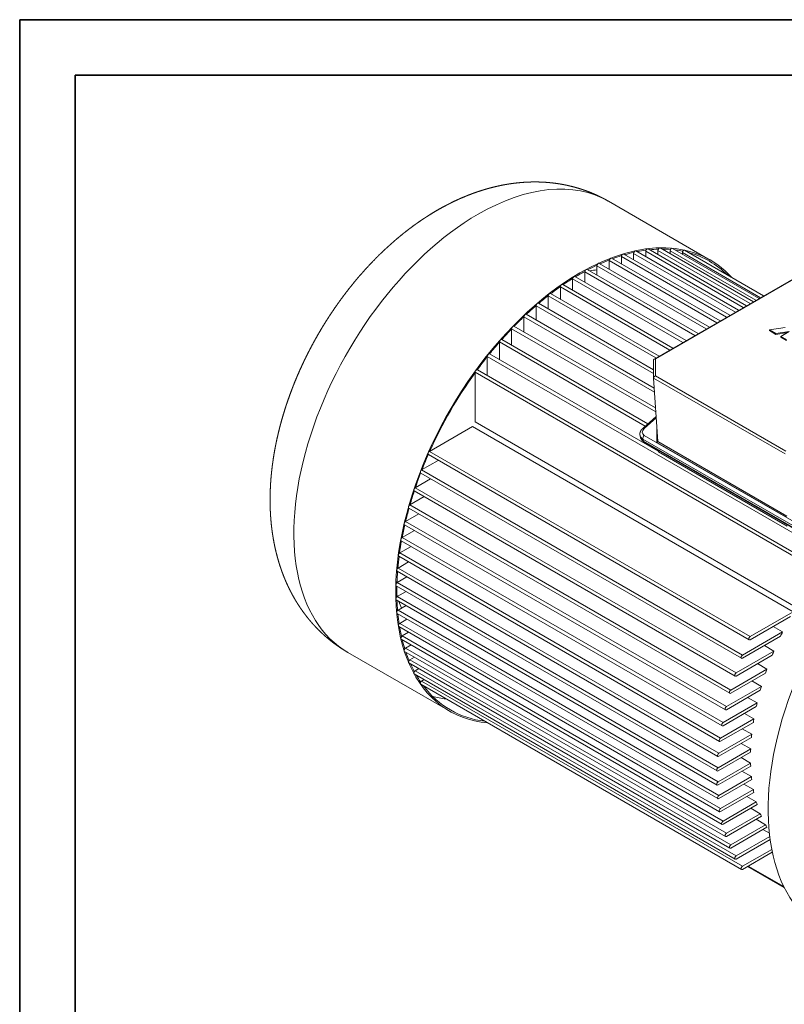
# Model space of a CAD drawing. Header units: millimetres. Extents: x -2791 to 1997, y -1887 to 1428.
# Tile 12 of 19: x -2791 to -1993, y 400 to 1428. Entities that reach past the tile are written whole.
import ezdxf

# ---------------------------------------------------------------- set-up
doc = ezdxf.new("R2010")
doc.units = ezdxf.units.MM
doc.linetypes.add('AM_ISO02W050', pattern=[7.5, 6, -1.5])
doc.linetypes.add('AM_ISO02W050x2', pattern=[3.75, 3, -0.75])
for name, color, linetype, lineweight in [('AM_3', 6, 'AM_ISO02W050', 5), ('AM_6', 2, 'Continuous', 35), ('AM_VIS', 7, 'Continuous', 20)]:
    doc.layers.add(name, color=color, linetype=linetype, lineweight=lineweight)

# ---------------------------------------------------------------- blocks, each defined once
blk = doc.blocks.new('YENI CERCEVE A3 (ANTETSİZ)')
at = {"layer": 'AM_6'}
for p, q in [((410, 287), (0, 287)), ((0, 0), (0, 287)), ((5, 5), (5, 282)), ((405, 282), (5, 282))]:
    blk.add_line(p, q, dxfattribs=at)

msp = doc.modelspace()

# ---------------------------------------------------------------- linework, layer by layer
at = {"layer": 'AM_VIS'}
for p, q in [((-2070.588, 1176.791), (-2176.88, 1238.159)), ((-2050.186, 1119.051), (-2160.983, 1183.02)), ((-2044.396, 1122.394), (-2150.669, 1183.751)), ((-2150.669, 1183.751), (-2150.669, 1177.065)), ((-2040.982, 1124.365), (-2148.255, 1186.299)), ((-2036.171, 1127.142), (-2137.942, 1185.9)), ((-2137.942, 1185.9), (-2137.942, 1180.345)), ((-2032.757, 1129.114), (-2135.527, 1188.448)), ((-2029.003, 1131.281), (-2125.214, 1186.829)), ((-2125.214, 1186.829), (-2125.214, 1182.493)), ((-2025.589, 1133.252), (-2122.799, 1189.377)), ((-2022.997, 1134.749), (-2112.486, 1186.415)), ((-2112.486, 1186.415), (-2112.486, 1183.423)), ((-2019.583, 1136.72), (-2110.071, 1188.964)), ((-2018.302, 1137.459), (-2099.758, 1184.487)), ((-2099.758, 1184.487), (-2099.758, 1183.009)), ((-2014.888, 1139.43), (-2097.344, 1187.036)), ((-2071.329, 1106.844), (-2186.439, 1173.303)), ((-2063.728, 1111.232), (-2176.125, 1176.125)), ((-2176.125, 1176.125), (-2176.125, 1167.349)), ((-2060.314, 1113.204), (-2173.711, 1178.673)), ((-2053.6, 1117.08), (-2163.397, 1180.471)), ((-2163.397, 1180.471), (-2163.397, 1172.719)), ((-2129.245, 1073.406), (-1942.788, 1181.058)), ((-2127.831, 1073.546), (-1942.202, 1180.719)), ((-2086.62, 1098.016), (-2201.581, 1164.389)), ((-2201.581, 1164.389), (-2201.581, 1153.634)), ((-2083.206, 1099.987), (-2199.167, 1166.937)), ((-2074.743, 1104.873), (-2188.853, 1170.755)), ((-2188.853, 1170.755), (-2188.853, 1160.983)), ((-2099.348, 1090.667), (-2214.309, 1157.04)), ((-2214.309, 1157.04), (-2214.309, 1145.303)), ((-2095.934, 1092.639), (-2211.895, 1159.589)), ((-2123.954, 1076.461), (-2237.351, 1141.931)), ((-2112.927, 1082.828), (-2227.037, 1148.709)), ((-2227.037, 1148.709), (-2227.037, 1135.976)), ((-2109.513, 1084.799), (-2224.623, 1151.258)), ((-2129.831, 1062.156), (-2250.079, 1131.581)), ((-2127.368, 1074.49), (-2239.765, 1139.382)), ((-2239.765, 1139.382), (-2239.765, 1125.626)), ((-2129.831, 1058.213), (-2252.493, 1129.032)), ((-2252.493, 1129.032), (-2252.493, 1114.209)), ((-2128.871, 1038.893), (-2265.221, 1117.615)), ((-2265.221, 1117.615), (-2265.221, 1101.66)), ((-2129.138, 1042.99), (-2262.807, 1120.163)), ((-2127.524, 1018.218), (-2277.949, 1105.066)), ((-2277.949, 1105.066), (-2277.949, 1087.892)), ((-2127.791, 1022.315), (-2275.534, 1107.615)), ((-2008.693, 1103.841), (-1992.584, 1106.333)), ((-2002.031, 1099.994), (-2008.693, 1103.841)), ((-2008.693, 1103.024), (-2008.693, 1103.841)), ((-2002.031, 1099.178), (-2008.693, 1103.024)), ((-1988.122, 1102.146), (-2002.031, 1099.994)), ((-1990.054, 1101.031), (-2002.031, 1099.178)), ((-1996.94, 1097.055), (-1988.122, 1102.146)), ((-2290.677, 1091.299), (-2290.677, 1072.782)), ((-2138.419, 1003.393), (-2290.677, 1091.299)), ((-2135.727, 1005.781), (-2288.262, 1093.847)), ((-2002.031, 1099.178), (-2002.031, 1099.994)), ((-1991.17, 1093.724), (-1996.94, 1097.055)), ((-1996.94, 1096.239), (-1996.94, 1097.055)), ((-1991.17, 1092.908), (-1996.94, 1096.239)), ((-1968.519, 882.842), (-2303.405, 1076.188)), ((-2303.405, 1076.188), (-2303.405, 1056.157)), ((-2124.839, 977.036), (-2300.99, 1078.737)), ((-2129.831, 1053.657), (-2129.831, 1072.392)), ((-2127.831, 1055.768), (-2127.831, 1073.546)), ((-1981.247, 866.217), (-2316.132, 1059.563)), ((-2316.132, 1059.563), (-2316.132, 1007.687)), ((-1978.832, 868.766), (-2313.718, 1062.112)), ((-2125.511, 987.345), (-2129.828, 1053.572)), ((-2129.828, 1053.572), (-1992.527, 974.301)), ((-1991.699, 977.172), (-2127.831, 1055.768)), ((-1981.247, 814.341), (-2316.132, 1007.687)), ((-2141.125, 1000.994), (-2127.205, 1013.337)), ((-2139.684, 1000.798), (-2127.115, 1011.944)), ((-2318.912, 1002.873), (-2363.838, 976.935)), ((-2318.912, 1002.873), (-1984.026, 809.527)), ((-2126.551, 1003.301), (-2126.323, 986.318)), ((-2143.844, 993.303), (-2143.295, 991.254)), ((-2141.015, 989.835), (-1979.595, 896.639)), ((-2141.015, 989.835), (-2140.466, 987.786)), ((-1979.046, 894.59), (-2140.466, 987.786)), ((-2139.917, 987.004), (-1978.497, 893.809)), ((-1978.095, 900.505), (-2139.515, 993.701)), ((-1990.734, 909.471), (-2125.51, 987.284)), ((-2028.952, 783.589), (-2363.838, 976.935)), ((-2126.323, 986.318), (-1990.967, 908.171)), ((-2124.803, 976.476), (-2124.925, 978.349)), ((-2354.524, 967.616), (-2371.871, 957.6)), ((-2029.952, 780.224), (-2364.838, 973.57)), ((-2124.803, 976.476), (-1990.445, 898.904)), ((-2036.986, 764.254), (-2371.871, 957.6)), ((-2362.558, 948.28), (-2378.593, 939.022)), ((-2037.986, 760.889), (-2372.871, 954.235)), ((-2044.708, 742.311), (-2379.593, 935.657)), ((-2043.708, 745.676), (-2378.593, 939.022)), ((-2369.28, 929.703), (-2384.153, 921.116)), ((-2050.267, 724.404), (-2385.153, 917.751)), ((-2049.267, 727.769), (-2384.153, 921.116)), ((-2374.839, 911.796), (-2388.656, 903.819)), ((-2379.342, 894.499), (-2392.18, 887.087)), ((-2054.77, 707.107), (-2389.656, 900.454)), ((-2053.77, 710.472), (-2388.656, 903.819)), ((-2057.294, 693.741), (-2392.18, 887.087)), ((-2382.866, 877.768), (-2394.779, 870.889)), ((-2058.294, 690.376), (-2393.18, 883.722)), ((-2060.894, 674.178), (-2395.779, 867.524)), ((-2059.894, 677.543), (-2394.779, 870.889)), ((-2385.466, 861.57), (-2396.493, 855.203)), ((-2061.607, 661.857), (-2396.493, 855.203)), ((-2062.607, 658.492), (-2397.493, 851.838)), ((-2387.179, 845.884), (-2397.344, 840.015)), ((-2063.458, 643.304), (-2398.344, 836.65)), ((-2062.458, 646.669), (-2397.344, 840.015)), ((-2388.03, 830.695), (-2397.344, 825.318)), ((-2062.458, 631.972), (-2397.344, 825.318)), ((-2063.458, 628.607), (-2398.344, 821.953)), ((-2388.03, 815.999), (-2396.493, 811.113)), ((-2062.607, 614.401), (-2397.493, 807.747)), ((-2061.607, 617.766), (-2396.493, 811.113)), ((-1984.026, 809.527), (-2028.952, 783.589)), ((-2028.952, 780.323), (-1986.717, 804.707)), ((-2060.894, 600.693), (-2395.779, 794.04)), ((-2387.179, 801.793), (-2394.779, 797.405)), ((-2059.894, 604.058), (-2394.779, 797.405)), ((-2005.066, 794.114), (-1995.166, 788.398)), ((-2385.466, 788.085), (-2392.18, 784.209)), ((-2057.294, 590.862), (-2392.18, 784.209)), ((-1995.166, 788.398), (-2036.986, 764.254)), ((-2036.986, 760.988), (-1997.333, 783.881)), ((-2058.294, 587.497), (-2393.18, 780.844)), ((-2382.866, 774.889), (-2388.656, 771.546)), ((-2053.77, 578.2), (-2388.656, 771.546)), ((-2014.064, 774.221), (-2004.165, 768.506)), ((-2342.588, 705.673), (-2448.88, 767.041)), ((-2054.77, 574.835), (-2389.656, 768.181)), ((-2379.342, 762.227), (-2384.153, 759.449)), ((-2004.165, 768.506), (-2043.708, 745.676)), ((-2043.708, 742.41), (-2005.919, 764.227)), ((-2050.267, 562.738), (-2385.153, 756.084)), ((-2049.267, 566.103), (-2384.153, 759.449)), ((-2021.336, 755.326), (-2011.436, 749.611)), ((-2044.708, 551.251), (-2379.593, 744.597)), ((-2374.839, 750.13), (-2378.593, 747.962)), ((-2043.708, 554.616), (-2378.593, 747.962)), ((-2011.436, 749.611), (-2049.267, 727.769)), ((-2049.267, 724.503), (-2012.845, 745.531)), ((-2037.986, 540.435), (-2372.871, 733.781)), ((-2369.28, 738.642), (-2371.871, 737.146)), ((-2036.986, 543.8), (-2371.871, 737.146)), ((-2017.239, 731.564), (-2053.77, 710.472)), ((-2027.138, 737.279), (-2017.239, 731.564)), ((-2053.77, 707.206), (-2018.347, 727.658)), ((-2031.643, 719.982), (-2021.743, 714.266)), ((-2021.743, 714.266), (-2057.294, 693.741)), ((-2057.294, 690.475), (-2022.581, 710.517)), ((-2034.964, 703.367), (-2025.064, 697.652)), ((-2025.064, 697.652), (-2059.894, 677.543)), ((-2059.894, 674.277), (-2025.65, 694.048)), ((-2027.278, 681.677), (-2061.607, 661.857)), ((-2037.177, 687.392), (-2027.278, 681.677)), ((-2061.607, 658.591), (-2027.624, 678.211)), ((-2038.329, 672.03), (-2028.43, 666.315)), ((-2028.43, 666.315), (-2062.458, 646.669)), ((-2062.458, 643.403), (-2028.545, 662.982)), ((-2028.545, 651.552), (-2062.458, 631.972)), ((-2062.458, 628.706), (-2028.43, 648.352)), ((-2038.444, 657.267), (-2028.545, 651.552)), ((-2037.524, 643.102), (-2027.624, 637.386)), ((-2027.624, 637.386), (-2061.607, 617.766)), ((-2061.607, 614.5), (-2027.278, 634.32)), ((-2035.549, 629.544), (-2025.65, 623.829)), ((-2025.65, 623.829), (-2059.894, 604.058)), ((-2059.894, 600.792), (-2025.064, 620.901)), ((-2022.581, 610.904), (-2057.294, 590.862)), ((-2057.294, 587.596), (-2021.743, 608.121)), ((-2032.48, 616.62), (-2022.581, 610.904)), ((-2018.347, 598.651), (-2053.77, 578.2)), ((-2028.247, 604.367), (-2018.347, 598.651)), ((-2053.77, 574.934), (-2017.239, 596.025)), ((-2012.845, 587.131), (-2049.267, 566.103)), ((-2022.745, 592.846), (-2012.845, 587.131)), ((-2049.267, 562.837), (-2011.436, 584.679)), ((-2015.819, 582.148), (-2008.939, 578.177)), ((-2008.565, 574.905), (-2043.708, 554.616)), ((-2043.708, 551.35), (-2008.17, 571.867)), ((-2006.452, 561.428), (-2036.986, 543.8)), ((-2036.986, 540.534), (-2005.864, 558.502)), ((-1993.379, 521.616), (-2031.565, 543.663)), ((-1993.844, 522.561), (-2030.98, 544.001))]:
    msp.add_line(p, q, dxfattribs=at)
msp.add_arc((-2136.542, 993.18), 7.03, 195.920546, 241.342377, dxfattribs=at)
for centre, major_axis, ratio, start_param, end_param in [((-2312.88, 1002.6), (136, 235.559), 0.57735027, 0, 0.78539816), ((-2312.88, 1002.6), (136, 235.559), 0.57735027, 0.78539816, 3.14159265), ((-2206.588, 941.232), (136, 235.559), 0.57735027, 6.10091748, 7.06858347), ((-2161.983, 1181.288), (1, 1.732), 0.57735027, 0, 2.35619449), ((-2206.588, 941.232), (135.25, 234.26), 0.57735027, 0.4874441, 0.53865827), ((-2149.255, 1184.567), (1, 1.732), 0.57735027, 0, 2.35619449), ((-2206.588, 941.232), (135.25, 234.26), 0.57735027, 0.41670789, 0.46810771), ((-2136.527, 1186.716), (1, 1.732), 0.57735027, 0, 2.35619449), ((-2206.588, 941.232), (135.25, 234.26), 0.57735027, 0.34394009, 0.39543411), ((-2123.799, 1187.645), (1, 1.732), 0.57735027, 0, 2.35619449), ((-2206.588, 941.232), (135.25, 234.26), 0.57735027, 0.26852838, 0.31969664), ((-2111.071, 1187.232), (1, 1.732), 0.57735027, 0, 2.35619449), ((-2206.588, 941.232), (135.25, 234.26), 0.57735027, 0.1896739, 0.23917353), ((-2098.344, 1185.304), (1, 1.732), 0.57735027, 0, 2.35619449), ((-2206.588, 941.232), (135.25, 234.26), 0.57735027, 6.13397369, 6.43239693), ((-2187.439, 1171.571), (1, 1.732), 0.57735027, 0, 2.35619449), ((-2206.588, 941.232), (135.25, 234.26), 0.57735027, 0.6247047, 0.67575398), ((-2174.711, 1176.941), (1, 1.732), 0.57735027, 0, 2.35619449), ((-2206.588, 941.232), (135.25, 234.26), 0.57735027, 0.55663964, 0.60771489), ((-2206.588, 941.232), (136, 235.559), 0.57735027, 0.78539816, 3.40242225), ((-2206.588, 941.232), (135.25, 234.26), 0.57735027, 0.78539816, 0.81030902), ((-2206.588, 941.232), (135.25, 234.26), 0.57735027, 0.75883615, 0.78539816), ((-2247.035, 964.585), (111, 192.258), 0.57735027, 0.49163486, 0.50390038), ((-2200.167, 1165.205), (1, 1.732), 0.57735027, 0, 2.35619449), ((-2206.588, 941.232), (135.25, 234.26), 0.57735027, 0.69199596, 0.7431692), ((-2247.035, 964.585), (111, 192.258), 0.57735027, 0.40570292, 0.45742583), ((-2225.623, 1149.526), (1, 1.732), 0.57735027, 0, 2.35619449), ((-2206.588, 941.232), (135.25, 234.26), 0.57735027, 0.82552911, 0.87750049), ((-2212.895, 1157.857), (1, 1.732), 0.57735027, 0, 2.35619449), ((-2238.351, 1140.199), (1, 1.732), 0.57735027, 0, 2.35619449), ((-2206.588, 941.232), (135.25, 234.26), 0.57735027, 0.89237263, 0.94506727), ((-2251.079, 1129.849), (1, 1.732), 0.57735027, 0, 2.35619449), ((-2206.588, 941.232), (135.25, 234.26), 0.57735027, 0.95967062, 1.01334567), ((-2206.588, 941.232), (135.25, 234.26), 0.57735027, 1.02774587, 1.08270173), ((-2206.588, 941.232), (135.25, 234.26), 0.57735027, 1.09695528, 1.15355176), ((-2263.807, 1118.431), (1, 1.732), 0.57735027, 0, 2.35619449), ((-2206.588, 941.232), (135.25, 234.26), 0.57735027, 1.16772961, 1.22639025), ((-2276.534, 1105.883), (1, 1.732), 0.57735027, 0, 2.35619449), ((-2206.588, 941.232), (135.25, 234.26), 0.57735027, 1.24058266, 1.30183836), ((-2289.262, 1092.115), (1, 1.732), 0.57735027, 0, 2.35619449), ((-2206.588, 941.232), (135.25, 234.26), 0.57735027, 1.31613792, 1.38072903), ((-2301.99, 1077.005), (1, 1.732), 0.57735027, 0, 2.35619449), ((-2127.831, 1071.913), (-1.848, 1.067), 0.71743894, 5.10508806, 6.67588439), ((-2206.588, 941.232), (135.25, 234.26), 0.57735027, 1.39521206, 1.7463806), ((-2314.718, 1060.38), (1, 1.732), 0.57735027, 0, 2.35619449), ((-2127.831, 1054.135), (1.848, 1.067), 0.71743894, 1.17809725, 2.80125345), ((-2134.734, 997.94), (6.761, 1.812), 0.70710678, 2.18627604, 3.75707236), ((-2139.135, 998.749), (1.99, -2.245), 0.40824829, 2.25551553, 3.14159265), ((-2134.185, 995.891), (9.659, 2.588), 0.70710678, 3.14159265, 3.75707236), ((-2133.636, 993.842), (9.659, 2.588), 0.70710678, 3.14159265, 3.75707236), ((-2138.966, 991.652), (1.5, 2.598), 0.57735027, 1.04719755, 2.61799388), ((-2138.417, 989.603), (1.5, 2.598), 0.57735027, 2.61799388, 3.14159265), ((-2126.506, 987.001), (0.932, 0.547), 0.64048529, 4.53793541, 5.89929223), ((-2126.52, 988.032), (0.915, -0.988), 0.43212338, 0.412433, 0.48927506), ((-2363.838, 975.302), (1, 1.732), 0.57735027, 0.78539816, 3.14159265), ((-2206.588, 941.232), (135.25, 234.26), 0.57735027, 1.76086362, 1.82545473), ((-2371.871, 955.967), (1, 1.732), 0.57735027, 0.78539816, 3.14159265), ((-2206.588, 941.232), (135.25, 234.26), 0.57735027, 1.83975429, 1.90100999), ((-2206.588, 941.232), (135.25, 234.26), 0.57735027, 1.9152024, 1.97386304), ((-2378.593, 937.389), (1, 1.732), 0.57735027, 0.78539816, 3.14159265), ((-1815.784, 715.601), (137.5, 238.157), 0.57735027, 0.78539816, 3.14159265), ((-2206.588, 941.232), (135.25, 234.26), 0.57735027, 1.98804089, 2.04463738), ((-2384.153, 919.483), (1, 1.732), 0.57735027, 0.78539816, 3.14159265), ((-2206.588, 941.232), (135.25, 234.26), 0.57735027, 2.05889093, 2.11384678), ((-2388.656, 902.186), (1, 1.732), 0.57735027, 0.78539816, 3.14159265), ((-2392.18, 885.454), (1, 1.732), 0.57735027, 0.78539816, 3.14159265), ((-2206.588, 941.232), (135.25, 234.26), 0.57735027, 2.12824698, 2.18192203), ((-2206.588, 941.232), (135.25, 234.26), 0.57735027, 2.19652539, 2.24922002), ((-2394.779, 869.256), (1, 1.732), 0.57735027, 0.78539816, 3.14159265), ((-2396.493, 853.57), (1, 1.732), 0.57735027, 0.78539816, 3.14159265), ((-2206.588, 941.232), (135.25, 234.26), 0.57735027, 2.26409216, 2.31606355), ((-2397.344, 838.382), (1, 1.732), 0.57735027, 0.78539816, 3.14159265), ((-2206.588, 941.232), (135.25, 234.26), 0.57735027, 2.33128364, 2.38275651), ((-2397.344, 823.685), (1, 1.732), 0.57735027, 0.78539816, 3.14159265), ((-2247.035, 964.585), (111, 192.258), 0.57735027, 2.63769228, 2.6499578), ((-2206.588, 941.232), (135.25, 234.26), 0.57735027, 2.39842345, 2.4495967), ((-2247.035, 964.585), (111, 192.258), 0.57735027, 2.68416683, 2.73588974), ((-2396.493, 809.48), (1, 1.732), 0.57735027, 0.78539816, 3.14159265), ((-2206.588, 941.232), (135.25, 234.26), 0.57735027, 2.46583867, 2.51688796), ((-2394.779, 795.772), (1, 1.732), 0.57735027, 0.78539816, 3.14159265), ((-2206.588, 941.232), (135.25, 234.26), 0.57735027, 2.53387776, 2.58495301), ((-2392.18, 782.576), (1, 1.732), 0.57735027, 0.78539816, 3.14159265), ((-2028.952, 781.956), (1, 1.732), 0.57735027, 0.78539816, 3.92699082), ((-1871.645, 747.853), (111, 192.258), 0.57735027, 1.6911208, 1.71381903), ((-2206.588, 941.232), (135.25, 234.26), 0.57735027, 2.60293439, 2.65414855), ((-2388.656, 769.913), (1, 1.732), 0.57735027, 0.78539816, 3.14159265), ((-2206.588, 941.232), (135.25, 234.26), 0.57735027, 2.67348494, 2.72488477), ((-2036.986, 762.621), (1, 1.732), 0.57735027, 0.78539816, 3.92699082), ((-1871.645, 747.853), (111, 192.258), 0.57735027, 1.79045997, 1.81166228), ((-2384.153, 757.816), (1, 1.732), 0.57735027, 0.78539816, 3.14159265), ((-2206.588, 941.232), (135.25, 234.26), 0.57735027, 2.74615855, 2.79765256), ((-2378.593, 746.329), (1, 1.732), 0.57735027, 0.78539816, 3.14159265), ((-2206.588, 941.232), (135.25, 234.26), 0.57735027, 2.82189602, 2.87306428), ((-2043.708, 744.043), (1, 1.732), 0.57735027, 0.78539816, 3.92699082), ((-1871.645, 747.853), (111, 192.258), 0.57735027, 1.88387286, 1.90400397), ((-2371.871, 735.513), (1, 1.732), 0.57735027, 0.78539816, 3.14159265), ((-2206.588, 941.232), (135.25, 234.26), 0.57735027, 2.90241912, 3.38076619), ((-1871.645, 747.853), (111, 192.258), 0.57735027, 1.97301219, 1.99236478), ((-2247.035, 964.585), (135.25, 234.26), 0.57735027, 3.29168285, 3.38076619), ((-2049.267, 726.136), (1, 1.732), 0.57735027, 0.78539816, 3.92699082), ((-2053.77, 708.839), (1, 1.732), 0.57735027, 0.78539816, 3.92699082), ((-1871.645, 747.853), (111, 192.258), 0.57735027, 2.05904816, 2.07783904), ((-2057.294, 692.108), (1, 1.732), 0.57735027, 0.78539816, 3.92699082), ((-1871.645, 747.853), (111, 192.258), 0.57735027, 2.14286845, 2.16126874), ((-1871.645, 747.853), (111, 192.258), 0.57735027, 2.22518946, 2.24334249), ((-2059.894, 675.91), (1, 1.732), 0.57735027, 0.78539816, 3.92699082), ((-2061.607, 660.224), (1, 1.732), 0.57735027, 0.78539816, 3.92699082), ((-1871.645, 747.853), (111, 192.258), 0.57735027, 2.30662464, 2.32465773), ((-1871.645, 747.853), (111, 192.258), 0.57735027, 2.38773125, 2.40576434), ((-2062.458, 645.036), (1, 1.732), 0.57735027, 0.78539816, 3.92699082), ((-2062.458, 630.339), (1, 1.732), 0.57735027, 0.78539816, 3.92699082), ((-1871.645, 747.853), (111, 192.258), 0.57735027, 2.46904649, 2.48719952), ((-2061.607, 616.133), (1, 1.732), 0.57735027, 0.78539816, 3.92699082), ((-1871.645, 747.853), (111, 192.258), 0.57735027, 2.55112024, 2.56952053), ((-1871.645, 747.853), (111, 192.258), 0.57735027, 2.63454994, 2.65334082), ((-2059.894, 602.425), (1, 1.732), 0.57735027, 0.78539816, 3.92699082), ((-1871.645, 747.853), (111, 192.258), 0.57735027, 2.7200242, 2.73937679), ((-2057.294, 589.229), (1, 1.732), 0.57735027, 0.78539816, 3.92699082), ((-1871.645, 747.853), (111, 192.258), 0.57735027, 2.80838501, 2.82851612), ((-2053.77, 576.567), (1, 1.732), 0.57735027, 0.78539816, 3.92699082), ((-2049.267, 564.47), (1, 1.732), 0.57735027, 0.78539816, 3.92699082), ((-2043.708, 552.983), (1, 1.732), 0.57735027, 0.78539816, 3.92699082), ((-2036.986, 542.167), (1, 1.732), 0.57735027, 0.78539816, 3.92699082)]:
    msp.add_ellipse(centre, major_axis=major_axis, ratio=ratio, start_param=start_param, end_param=end_param, dxfattribs=at)
for points, knots in [([(-2448.88, 767.041), (-2451.246, 768.437), (-2453.585, 769.876), (-2455.896, 771.358), (-2458.178, 772.882), (-2460.43, 774.447), (-2462.651, 776.052), (-2464.839, 777.697), (-2466.994, 779.379), (-2469.116, 781.099), (-2471.202, 782.854), (-2473.253, 784.645), (-2475.267, 786.469), (-2477.245, 788.326), (-2479.185, 790.214), (-2481.087, 792.133), (-2482.951, 794.08), (-2484.776, 796.056), (-2486.562, 798.059), (-2488.308, 800.087), (-2490.015, 802.14), (-2491.836, 804.41), (-2493.609, 806.708), (-2495.334, 809.03), (-2497.012, 811.376), (-2498.643, 813.745), (-2500.226, 816.135), (-2501.762, 818.545), (-2503.252, 820.974), (-2504.695, 823.42), (-2506.092, 825.883), (-2507.443, 828.361), (-2508.749, 830.854), (-2510.01, 833.36), (-2511.226, 835.879), (-2512.399, 838.409), (-2513.529, 840.951), (-2514.615, 843.502), (-2515.66, 846.063), (-2516.663, 848.633), (-2517.625, 851.211), (-2518.769, 854.441), (-2519.851, 857.682), (-2520.873, 860.932), (-2521.835, 864.191), (-2522.738, 867.458), (-2523.584, 870.732), (-2524.373, 874.013), (-2525.107, 877.299), (-2525.786, 880.59), (-2526.412, 883.887), (-2526.986, 887.187), (-2527.509, 890.491), (-2527.981, 893.799), (-2528.403, 897.11), (-2528.777, 900.423), (-2529.103, 903.739), (-2529.381, 907.057), (-2529.614, 910.376), (-2529.801, 913.698), (-2529.943, 917.02), (-2530.057, 921.102), (-2530.107, 925.185), (-2530.091, 929.269), (-2530.013, 933.354), (-2529.873, 937.439), (-2529.672, 941.524), (-2529.411, 945.608), (-2529.091, 949.692), (-2528.713, 953.774), (-2528.277, 957.856), (-2527.785, 961.935), (-2527.237, 966.012), (-2526.634, 970.087), (-2525.977, 974.159), (-2525.266, 978.227), (-2524.501, 982.292), (-2523.685, 986.352), (-2522.816, 990.408), (-2521.897, 994.459), (-2520.926, 998.504), (-2519.866, 1002.699), (-2518.751, 1006.886), (-2517.584, 1011.067), (-2516.365, 1015.238), (-2515.094, 1019.402), (-2513.771, 1023.555), (-2512.398, 1027.698), (-2510.975, 1031.831), (-2509.503, 1035.952), (-2507.981, 1040.061), (-2506.411, 1044.157), (-2504.793, 1048.24), (-2503.127, 1052.309), (-2501.414, 1056.362), (-2499.654, 1060.4), (-2497.849, 1064.422), (-2495.998, 1068.426), (-2494.102, 1072.412), (-2492.161, 1076.38), (-2490.176, 1080.329), (-2488.177, 1084.2), (-2486.136, 1088.05), (-2484.054, 1091.88), (-2481.93, 1095.688), (-2479.766, 1099.473), (-2477.562, 1103.235), (-2475.318, 1106.973), (-2473.034, 1110.686), (-2470.712, 1114.373), (-2468.351, 1118.034), (-2465.952, 1121.668), (-2463.515, 1125.274), (-2461.041, 1128.852), (-2458.53, 1132.4), (-2455.983, 1135.918), (-2453.399, 1139.405), (-2450.78, 1142.86), (-2448.125, 1146.283), (-2445.436, 1149.673), (-2442.711, 1153.029), (-2439.935, 1156.371), (-2437.125, 1159.677), (-2434.28, 1162.947), (-2431.402, 1166.179), (-2428.49, 1169.373), (-2425.545, 1172.528), (-2422.567, 1175.643), (-2419.556, 1178.718), (-2416.513, 1181.752), (-2413.437, 1184.744), (-2410.329, 1187.692), (-2407.189, 1190.598), (-2404.018, 1193.459), (-2400.814, 1196.275), (-2397.579, 1199.044), (-2394.313, 1201.767), (-2391.015, 1204.443), (-2387.685, 1207.069), (-2384.324, 1209.647), (-2380.931, 1212.174), (-2377.483, 1214.666), (-2374.003, 1217.105), (-2370.491, 1219.49), (-2366.946, 1221.821), (-2363.369, 1224.095), (-2359.759, 1226.312), (-2356.115, 1228.471), (-2352.438, 1230.57), (-2348.728, 1232.608), (-2344.983, 1234.584), (-2341.204, 1236.496), (-2337.391, 1238.342), (-2333.542, 1240.122), (-2329.658, 1241.833), (-2325.738, 1243.474), (-2321.783, 1245.043), (-2317.791, 1246.537), (-2313.763, 1247.955), (-2309.698, 1249.295), (-2305.597, 1250.553), (-2302.055, 1251.565), (-2298.486, 1252.513), (-2294.89, 1253.397), (-2291.268, 1254.215), (-2287.619, 1254.965), (-2283.944, 1255.644), (-2280.244, 1256.251), (-2276.519, 1256.784), (-2272.77, 1257.241), (-2268.998, 1257.62), (-2265.204, 1257.918), (-2261.388, 1258.133), (-2257.553, 1258.264), (-2253.7, 1258.307), (-2249.83, 1258.261), (-2245.946, 1258.123), (-2242.051, 1257.892), (-2238.145, 1257.565), (-2234.233, 1257.141), (-2230.316, 1256.617), (-2227.56, 1256.188), (-2224.806, 1255.708), (-2222.053, 1255.178), (-2219.303, 1254.596), (-2216.558, 1253.962), (-2213.818, 1253.275), (-2211.085, 1252.537), (-2208.361, 1251.745), (-2205.647, 1250.901), (-2202.944, 1250.004), (-2200.254, 1249.054), (-2197.578, 1248.051), (-2194.919, 1246.995), (-2192.277, 1245.887), (-2189.654, 1244.726), (-2187.052, 1243.514), (-2184.472, 1242.251), (-2181.916, 1240.937), (-2179.384, 1239.573), (-2176.88, 1238.159)], [3.92699082, 3.92699082, 3.93775565, 3.94852049, 3.95928532, 3.97005015, 3.98081499, 3.99157982, 4.00234466, 4.01310949, 4.02387433, 4.03463916, 4.04540399, 4.05616883, 4.06693366, 4.0776985, 4.08846333, 4.09922817, 4.109993, 4.12075783, 4.13152267, 4.1422875, 4.15405471, 4.16582192, 4.17758912, 4.18935633, 4.20112354, 4.21289075, 4.22465795, 4.23642516, 4.24819237, 4.25995958, 4.27172678, 4.28349399, 4.2952612, 4.30702841, 4.31879561, 4.33056282, 4.34233003, 4.35409724, 4.36586444, 4.37763165, 4.39232794, 4.40702422, 4.42172051, 4.4364168, 4.45111308, 4.46580937, 4.48050566, 4.49520194, 4.50989823, 4.52459451, 4.5392908, 4.55398709, 4.56868337, 4.58337966, 4.59807595, 4.61277223, 4.62746852, 4.6421648, 4.65686109, 4.67155738, 4.68960364, 4.7076499, 4.72569616, 4.74374242, 4.76178867, 4.77983493, 4.79788119, 4.81592745, 4.83397371, 4.85201997, 4.87006623, 4.88811249, 4.90615875, 4.92420501, 4.94225127, 4.96029753, 4.97834379, 4.99639005, 5.01443631, 5.03248257, 5.05122591, 5.06996925, 5.08871259, 5.10745593, 5.12619928, 5.14494262, 5.16368596, 5.1824293, 5.20117264, 5.21991598, 5.23865933, 5.25740267, 5.27614601, 5.29488935, 5.31363269, 5.33237603, 5.35111938, 5.36986272, 5.38860606, 5.4073494, 5.42581925, 5.4442891, 5.46275896, 5.48122881, 5.49969866, 5.51816851, 5.53663836, 5.55510822, 5.57357807, 5.59204792, 5.61051777, 5.62898762, 5.64745748, 5.66592733, 5.68439718, 5.70286703, 5.72133688, 5.73980674, 5.75827659, 5.77674644, 5.79533194, 5.81391744, 5.83250294, 5.85108844, 5.86967394, 5.88825944, 5.90684494, 5.92543045, 5.94401595, 5.96260145, 5.98118695, 5.99977245, 6.01835795, 6.03694345, 6.05552895, 6.07411445, 6.09269995, 6.11128545, 6.12987095, 6.14845645, 6.16716683, 6.18587721, 6.20458758, 6.22329796, 6.24200834, 6.26071871, 6.27942909, 6.29813947, 6.31684985, 6.33556022, 6.3542706, 6.37298098, 6.39169135, 6.41040173, 6.42911211, 6.44782248, 6.46653286, 6.48524324, 6.50395362, 6.52266399, 6.53868953, 6.55471507, 6.5707406, 6.58676614, 6.60279168, 6.61881722, 6.63484275, 6.65086829, 6.66689383, 6.68291936, 6.6989449, 6.71497044, 6.73099597, 6.74702151, 6.76304705, 6.77907259, 6.79509812, 6.81112366, 6.8271492, 6.84317473, 6.85444517, 6.86571561, 6.87698604, 6.88825648, 6.89952692, 6.91079736, 6.92206779, 6.93333823, 6.94460867, 6.9558791, 6.96714954, 6.97841998, 6.98969041, 7.00096085, 7.01223129, 7.02350172, 7.03477216, 7.0460426, 7.05731303, 7.06858347, 7.06858347]), ([(-2143.844, 993.303), (-2143.887, 993.473), (-2143.926, 993.645), (-2143.96, 993.817), (-2143.989, 993.99), (-2144.014, 994.164), (-2144.033, 994.338), (-2144.049, 994.512), (-2144.059, 994.687), (-2144.065, 994.861), (-2144.067, 995.036), (-2144.063, 995.21), (-2144.056, 995.384), (-2144.044, 995.558), (-2144.027, 995.731), (-2144.006, 995.903), (-2143.981, 996.074), (-2143.952, 996.245), (-2143.918, 996.414), (-2143.881, 996.583), (-2143.839, 996.75), (-2143.789, 996.934), (-2143.733, 997.117), (-2143.674, 997.297), (-2143.609, 997.476), (-2143.54, 997.654), (-2143.467, 997.829), (-2143.39, 998.002), (-2143.309, 998.173), (-2143.224, 998.342), (-2143.135, 998.509), (-2143.043, 998.674), (-2142.946, 998.836), (-2142.847, 998.996), (-2142.743, 999.154), (-2142.637, 999.31), (-2142.527, 999.463), (-2142.414, 999.614), (-2142.298, 999.763), (-2142.178, 999.909), (-2142.056, 1000.053), (-2141.931, 1000.195), (-2141.803, 1000.334), (-2141.673, 1000.471), (-2141.54, 1000.605), (-2141.404, 1000.737), (-2141.266, 1000.866), (-2141.125, 1000.994)], [5.327868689, 5.327868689, 5.346975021, 5.366081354, 5.385187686, 5.404294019, 5.423400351, 5.442506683, 5.461613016, 5.480719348, 5.49982568, 5.518932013, 5.538038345, 5.557144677, 5.57625101, 5.595357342, 5.614463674, 5.633570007, 5.652676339, 5.671782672, 5.690889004, 5.709995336, 5.731224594, 5.752453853, 5.773683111, 5.794912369, 5.816141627, 5.837370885, 5.858600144, 5.879829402, 5.90105866, 5.922287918, 5.943517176, 5.964746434, 5.985975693, 6.007204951, 6.028434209, 6.049663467, 6.070892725, 6.092121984, 6.113351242, 6.1345805, 6.155809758, 6.177039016, 6.198268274, 6.219497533, 6.240726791, 6.261956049, 6.283185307, 6.283185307])]:
    msp.add_open_spline(points, degree=1, knots=knots, dxfattribs=at)

# ---------------------------------------------------------------- block references
at = {"layer": 'AM_3', "linetype": 'AM_ISO02W050x2', "xscale": 11.55000000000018, "yscale": 11.55000000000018, "zscale": 11.55000000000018}
msp.add_blockref('YENI CERCEVE A3 (ANTETSİZ)', (-2791.469, -1887.129), dxfattribs=at)

doc.saveas('drawing.dxf')
